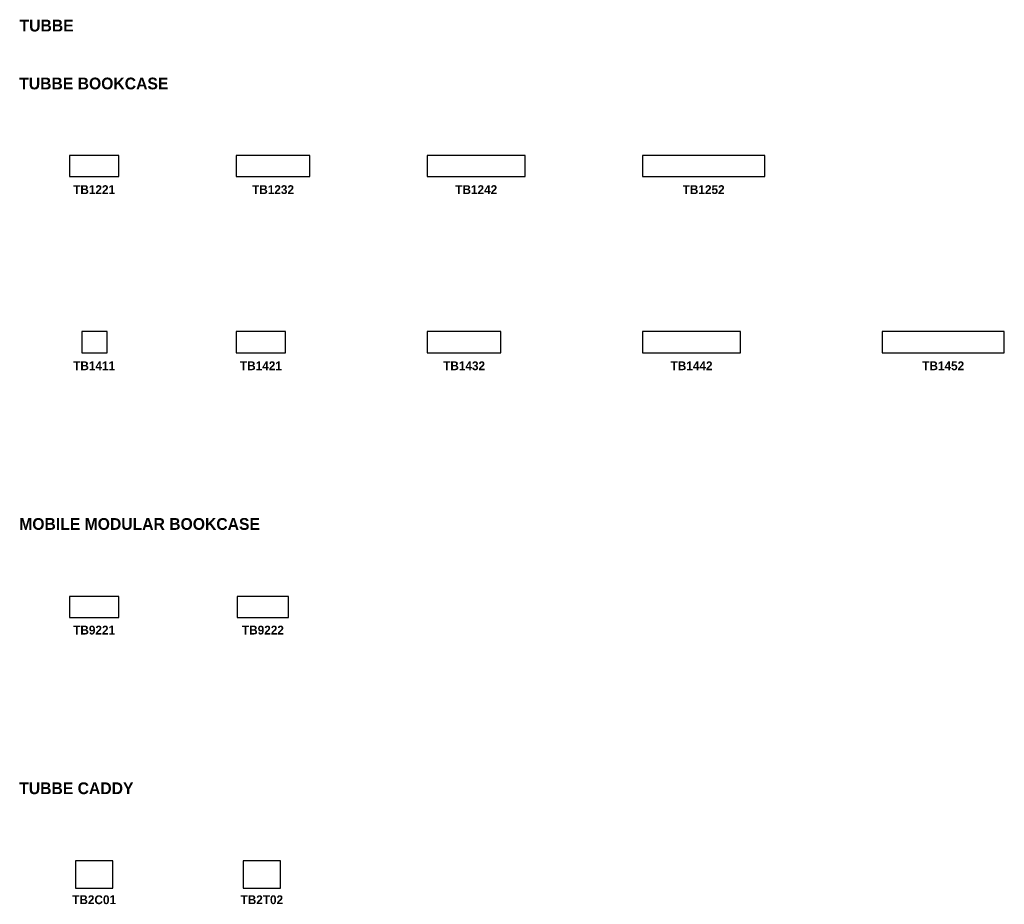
# Model space of a CAD drawing. Header units: metres. Extents: x 1 to 17.8, y -15.1 to 0.
import ezdxf

# ---------------------------------------------------------------- set-up
doc = ezdxf.new("R2010")
doc.units = ezdxf.units.M
doc.header["$MEASUREMENT"] = 0
for name, color, linetype in [('72_AIX_INSERT', 7, 'Continuous'), ('72_AIX_TUBBE_D2_ANY', 9, 'Continuous'), ('72_AIX_TUBBE_D3_NUMBERS', 7, 'Continuous'), ('72_EGR_BASE_TEXT', 7, 'Continuous')]:
    doc.layers.add(name, color=color, linetype=linetype)
doc.styles.add('X3G_ENTITY_111E4', font='Montserrat-Bold.ttf', dxfattribs={"height": 0.2})
doc.styles.add('X3G_ENTITY_11274', font='Montserrat-Bold.ttf', dxfattribs={"height": 0.15})
doc.styles.add('X3G_ENTITY_345A1', font='Montserrat-Bold.ttf', dxfattribs={"height": 0.15})
doc.styles.add('X3G_ENTITY_345AB', font='Montserrat-Bold.ttf', dxfattribs={"height": 0.15})
doc.styles.add('X3G_ENTITY_345B5', font='Montserrat-Bold.ttf', dxfattribs={"height": 0.15})
doc.styles.add('X3G_ENTITY_4722', font='arial.ttf', dxfattribs={"height": 0.1})
doc.styles.add('X3G_ENTITY_4C365', font='Montserrat-Bold.ttf', dxfattribs={"height": 0.15})
doc.styles.add('X3G_ENTITY_4C366', font='Montserrat-Bold.ttf', dxfattribs={"height": 0.15})
doc.styles.add('X3G_ENTITY_4C367', font='Montserrat-Bold.ttf', dxfattribs={"height": 0.15})
doc.styles.add('X3G_ENTITY_4C368', font='Montserrat-Bold.ttf', dxfattribs={"height": 0.15})
doc.styles.add('X3G_ENTITY_4C36D', font='Montserrat-Bold.ttf', dxfattribs={"height": 0.15})
doc.styles.add('X3G_ENTITY_9B', font='Montserrat-Bold.ttf', dxfattribs={"height": 0.2})
doc.styles.add('X3G_ENTITY_9C4E0', font='Montserrat-Bold.ttf', dxfattribs={"height": 0.2})
doc.styles.add('X3G_ENTITY_9C4E1', font='Montserrat-Bold.ttf', dxfattribs={"height": 0.15})
doc.styles.add('X3G_ENTITY_9C8A8', font='Montserrat-Bold.ttf', dxfattribs={"height": 0.15})
doc.styles.add('X3G_ENTITY_9CAA9', font='Montserrat-Bold.ttf', dxfattribs={"height": 0.15})
doc.styles.add('X3G_ENTITY_9CAAA', font='Montserrat-Bold.ttf', dxfattribs={"height": 0.2})
doc.styles.add('X3G_ENTITY_9CECB', font='Montserrat-Bold.ttf', dxfattribs={"height": 0.15})

# ---------------------------------------------------------------- blocks, each defined once
blk = doc.blocks.new('72_AIX_TUBBE_D2_ANY')
at = {"layer": '72_AIX_TUBBE_D2_ANY'}
blk.add_lwpolyline([(0, -1), (1, -1), (1, 0), (0, 0)], close=True, dxfattribs=at)
blk = doc.blocks.new('72aix_tubbe2648F0FB8372A4CE6B6604E8B9891C03B')
at = {"xscale": 0.8420000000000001, "yscale": 0.36}
blk.add_blockref('72_AIX_TUBBE_D2_ANY', (0, 0), dxfattribs=at)
blk = doc.blocks.new('EDWGF42E696CA7BC4173921B60DBB43AE4D3')
at = {"color": 7}
blk.add_blockref('72aix_tubbe2648F0FB8372A4CE6B6604E8B9891C03B', (0, 0), dxfattribs=at)
blk = doc.blocks.new('72aix_tubbe2DF703CDBEEE5407C83A7D707D5D3182E')
at = {"xscale": 1.255, "yscale": 0.36}
blk.add_blockref('72_AIX_TUBBE_D2_ANY', (0, 0), dxfattribs=at)
blk = doc.blocks.new('EDWGD4B4F273131F4F98885F7AA74E16C4F5')
at = {"color": 7}
blk.add_blockref('72aix_tubbe2DF703CDBEEE5407C83A7D707D5D3182E', (0, 0), dxfattribs=at)
blk = doc.blocks.new('72aix_tubbe26111DC8C55124F7088915F2CD775E491')
at = {"xscale": 1.668, "yscale": 0.36}
blk.add_blockref('72_AIX_TUBBE_D2_ANY', (0, 0), dxfattribs=at)
blk = doc.blocks.new('EDWG6D7FC67DC69C4293842D157F1ADE4F88')
at = {"color": 7}
blk.add_blockref('72aix_tubbe26111DC8C55124F7088915F2CD775E491', (0, 0), dxfattribs=at)
blk = doc.blocks.new('72aix_tubbe244FCAE71B8D144EDAD107640974DEC7D')
at = {"xscale": 2.081, "yscale": 0.36}
blk.add_blockref('72_AIX_TUBBE_D2_ANY', (0, 0), dxfattribs=at)
blk = doc.blocks.new('c5645f17-e376-4435-8adb-cd9c9945bb62')
at = {"color": 7}
blk.add_blockref('72aix_tubbe244FCAE71B8D144EDAD107640974DEC7D', (0, 0), dxfattribs=at)
blk = doc.blocks.new('72aix_tubbe202CAE5C7C20346B6AFEB3994EDDC84F6')
at = {"xscale": 0.8420000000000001, "yscale": 0.36}
blk.add_blockref('72_AIX_TUBBE_D2_ANY', (0, 0), dxfattribs=at)
blk = doc.blocks.new('EDWGC8EAED7CDBCD4FB2ACBC7A06B292729F')
at = {"color": 7}
blk.add_blockref('72aix_tubbe202CAE5C7C20346B6AFEB3994EDDC84F6', (0, 0), dxfattribs=at)
blk = doc.blocks.new('72aix_tubbe2ADA54E964854487D8166AC3327B1B7B6')
at = {"xscale": 1.668, "yscale": 0.36}
blk.add_blockref('72_AIX_TUBBE_D2_ANY', (0, 0), dxfattribs=at)
blk = doc.blocks.new('EDWG439090394DC64C74B6F8F904A62711F5')
at = {"color": 7}
blk.add_blockref('72aix_tubbe2ADA54E964854487D8166AC3327B1B7B6', (0, 0), dxfattribs=at)
blk = doc.blocks.new('72aix_tubbe2AE7F3EB2E61C426EBBDC0CA7FB5AFE44')
at = {"xscale": 1.255, "yscale": 0.36}
blk.add_blockref('72_AIX_TUBBE_D2_ANY', (0, 0), dxfattribs=at)
blk = doc.blocks.new('EDWG03F5FD300A524F7C91C6645B759DE060')
at = {"color": 7}
blk.add_blockref('72aix_tubbe2AE7F3EB2E61C426EBBDC0CA7FB5AFE44', (0, 0), dxfattribs=at)
blk = doc.blocks.new('72aix_tubbe2BFA3AE9561E44164937CB2B095E6484C')
at = {"xscale": 0.429, "yscale": 0.36}
blk.add_blockref('72_AIX_TUBBE_D2_ANY', (0, 0), dxfattribs=at)
blk = doc.blocks.new('72AIX_TUBBE_D3_N1')
at = {"extrusion": (0, -1, 2.22045e-16), "insert": (0, 0, 0.1), "char_height": 0.1, "attachment_point": 1, "text_direction": (1, 0, 0), "style": 'X3G_ENTITY_4722'}
blk.add_mtext('1', dxfattribs=at)
blk = doc.blocks.new('EDWGE1AA12144FB34952A4C3E76DBC6EE85C')
at = {"layer": '72_AIX_TUBBE_D3_NUMBERS', "color": 0, "xscale": 0.8, "yscale": 0.8, "zscale": 0.8}
blk.add_blockref('72AIX_TUBBE_D3_N1', (0.041, -0.35, 0.128), dxfattribs=at)
blk = doc.blocks.new('EDWG553A212B5CFA4B758907EE2617BC538F')
at = {"color": 7}
blk.add_blockref('72aix_tubbe2BFA3AE9561E44164937CB2B095E6484C', (0, 0), dxfattribs=at)
blk.add_blockref('EDWGE1AA12144FB34952A4C3E76DBC6EE85C', (0, 0, 0.102))
blk = doc.blocks.new('72aix_tubbe2946C6B099B12426C96A7540E13B4A1B3')
at = {"xscale": 2.081, "yscale": 0.36}
blk.add_blockref('72_AIX_TUBBE_D2_ANY', (0, 0), dxfattribs=at)
blk = doc.blocks.new('EDWG86C868C738944896A32BD4F06B4E17B1')
at = {"color": 7}
blk.add_blockref('72aix_tubbe2946C6B099B12426C96A7540E13B4A1B3', (0, 0), dxfattribs=at)
blk = doc.blocks.new('72aix_tubbe25AAED2F3B19F4969906BCF3C8C8015FE')
at = {"xscale": 0.8420000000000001, "yscale": 0.36}
blk.add_blockref('72_AIX_TUBBE_D2_ANY', (0, 0), dxfattribs=at)
blk = doc.blocks.new('XCAD03FA92C3A833608ADF53B998B1BC6E4DF7')
at = {"color": 7}
blk.add_blockref('72aix_tubbe25AAED2F3B19F4969906BCF3C8C8015FE', (0, 0), dxfattribs=at)
blk = doc.blocks.new('72aix_tubbe20E6C67C81AE94F57AD5BEDD4A3C637E4')
at = {"xscale": 0.875, "yscale": 0.36}
blk.add_blockref('72_AIX_TUBBE_D2_ANY', (-0.016, 0), dxfattribs=at)
blk = doc.blocks.new('XCAD03BEC30CEB4D3AD1D0269D38BEEDFA542C')
at = {"color": 7}
blk.add_blockref('72aix_tubbe20E6C67C81AE94F57AD5BEDD4A3C637E4', (0, 0), dxfattribs=at)
blk = doc.blocks.new('72_AIX_TUBBE_D2_GRADA')
at = {"layer": '72_AIX_TUBBE_D2_ANY'}
blk.add_lwpolyline([(0, -1), (1, -1), (1, 0), (0, 0)], close=True, dxfattribs=at)
blk = doc.blocks.new('72aix_tubbe2253304B04B514A1CAD683D2CBF61ED22')
at = {"xscale": 0.6371, "yscale": 0.4677}
blk.add_blockref('72_AIX_TUBBE_D2_GRADA', (0, 0), dxfattribs=at)
blk = doc.blocks.new('XCAD03A27C78B3CABB71CC8650223D57FD3471')
at = {"color": 7}
blk.add_blockref('72aix_tubbe2253304B04B514A1CAD683D2CBF61ED22', (0, 0), dxfattribs=at)
blk = doc.blocks.new('72aix_tubbe2E65953D157754656B470DAD218E1B1F7')
at = {"xscale": 0.6371, "yscale": 0.4677}
blk.add_blockref('72_AIX_TUBBE_D2_GRADA', (0, 0), dxfattribs=at)
blk = doc.blocks.new('XCAD0317256EFBE6329E59FB76C2E910A7CD4F')
at = {"color": 7}
blk.add_blockref('72aix_tubbe2E65953D157754656B470DAD218E1B1F7', (0, 0), dxfattribs=at)

msp = doc.modelspace()

# ---------------------------------------------------------------- block references
at = {"layer": '72_AIX_INSERT'}
for name, p in [('EDWGF42E696CA7BC4173921B60DBB43AE4D3', (1.892, -2.31)), ('EDWGD4B4F273131F4F98885F7AA74E16C4F5', (4.734, -2.31)), ('EDWG6D7FC67DC69C4293842D157F1ADE4F88', (7.989, -2.31)), ('c5645f17-e376-4435-8adb-cd9c9945bb62', (11.657, -2.31)), ('EDWG553A212B5CFA4B758907EE2617BC538F', (2.106, -5.31)), ('EDWGC8EAED7CDBCD4FB2ACBC7A06B292729F', (4.734, -5.31)), ('EDWG03F5FD300A524F7C91C6645B759DE060', (7.989, -5.31)), ('EDWG439090394DC64C74B6F8F904A62711F5', (11.657, -5.31)), ('EDWG86C868C738944896A32BD4F06B4E17B1', (15.738, -5.31)), ('XCAD03FA92C3A833608ADF53B998B1BC6E4DF7', (1.891, -9.819)), ('XCAD03BEC30CEB4D3AD1D0269D38BEEDFA542C', (4.767, -9.819)), ('XCAD03A27C78B3CABB71CC8650223D57FD3471', (1.994, -14.319)), ('XCAD0317256EFBE6329E59FB76C2E910A7CD4F', (4.851, -14.319))]:
    msp.add_blockref(name, p, dxfattribs=at)

# ---------------------------------------------------------------- texts
at = {"layer": '72_EGR_BASE_TEXT', "char_height": 0.2, "attachment_point": 1}
for s, insert, style in [('TUBBE', (1.043, 0), 'X3G_ENTITY_9B'), ('TUBBE BOOKCASE', (1.037, -0.986), 'X3G_ENTITY_111E4'), ('MOBILE MODULAR BOOKCASE', (1.037, -8.486), 'X3G_ENTITY_9C4E0'), ('TUBBE CADDY', (1.037, -12.986), 'X3G_ENTITY_9CAAA')]:
    msp.add_mtext(s, dxfattribs=dict(at, insert=insert, style=style))
at = {"layer": '72_EGR_BASE_TEXT', "color": 1, "true_color": 0xff0000, "char_height": 0.15, "attachment_point": 2}
for s, insert, style in [('TB1221', (2.313, -2.818), 'X3G_ENTITY_11274'), ('TB1232', (5.361, -2.818), 'X3G_ENTITY_345A1'), ('TB1242', (8.823, -2.818), 'X3G_ENTITY_345AB'), ('TB1252', (12.697, -2.818), 'X3G_ENTITY_345B5'), ('TB1411', (2.313, -5.818), 'X3G_ENTITY_4C365'), ('TB1421', (5.155, -5.818), 'X3G_ENTITY_4C368'), ('TB1432', (8.616, -5.818), 'X3G_ENTITY_4C367'), ('TB1442', (12.491, -5.818), 'X3G_ENTITY_4C366'), ('TB1452', (16.778, -5.818), 'X3G_ENTITY_4C36D'), ('TB9221', (2.313, -10.318), 'X3G_ENTITY_9C4E1'), ('TB9222', (5.189, -10.318), 'X3G_ENTITY_9C8A8'), ('TB2C01', (2.313, -14.909), 'X3G_ENTITY_9CAA9'), ('TB2T02', (5.17, -14.909), 'X3G_ENTITY_9CECB')]:
    msp.add_mtext(s, dxfattribs=dict(at, insert=insert, style=style))

doc.saveas('drawing.dxf')
